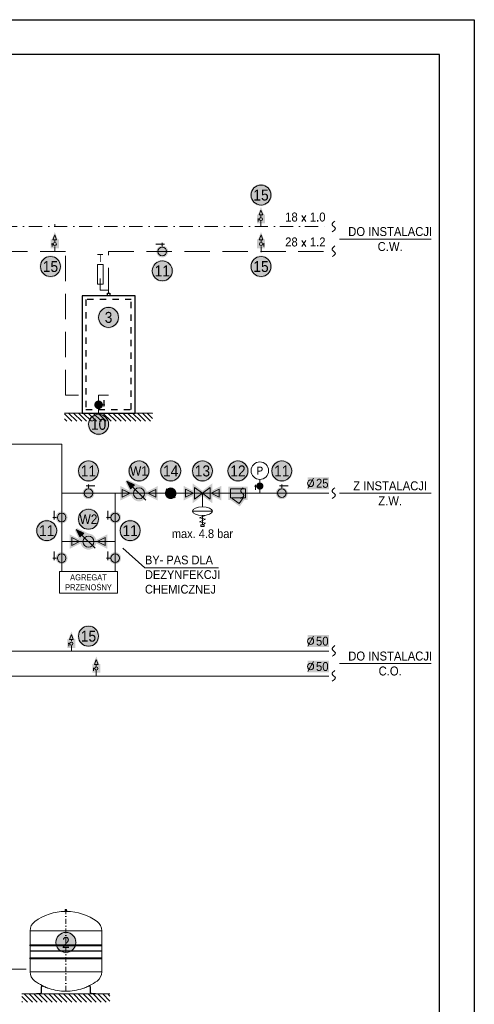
# Model space of a CAD drawing. Header units: millimetres. Extents: x -368 to 3832, y 6398 to 9368.
# Tile 5 of 5: x 2919 to 3832, y 7392 to 9368. Entities that reach past the tile are written whole.
import ezdxf
from ezdxf.enums import TextEntityAlignment as Align
from ezdxf.lldxf.tags import DXFTag

# ---------------------------------------------------------------- set-up
doc = ezdxf.new("R2010")
doc.units = ezdxf.units.MM
for name, pattern in [('_DASHED', [0.564444, 0.282222, -0.282222]), ('DASHDOT', [25.4, 12.7, -6.35, 0, -6.35]), ('DASHEDX2', [38.1, 25.4, -12.7]), ('DOT___DASHED', [0.670378, 0.352778, -0.176389, 0.0001, -0.141111])]:
    doc.linetypes.add(name, pattern=pattern)
for name, color, linetype, lineweight in [('-- CO_nastawy', 11, 'Continuous', 9), ('-- CO_opis', 11, 'Continuous', 0), ('-- CO_rury', 11, 'Continuous', 9)]:
    doc.layers.add(name, color=color, linetype=linetype, lineweight=lineweight)
for name, color, linetype in [('-- RAMKA', 11, 'Continuous'), ('-- urządzenia', 51, 'Continuous'), ('Reflex_252', 252, 'Continuous')]:
    doc.layers.add(name, color=color, linetype=linetype)
doc.styles.add('A', font='arial.ttf', dxfattribs={"width": 0.9})
doc.styles.add('R', font='romans.shx')
doc.linetypes.add('(_LINE', pattern='A,0.5,-0.2,["(",A,S=0.1,R=0,X=-0.05,Y=-0.05],-0.25', length=0.95)
tags = doc.linetypes.add('DASH', pattern=[15, 10, -5]).pattern_tags.tags
tags[6:7] = [DXFTag(74, 4), DXFTag(75, 0), DXFTag(340, '0'), DXFTag(46, 0.0), DXFTag(50, 0.0), DXFTag(44, 0.0), DXFTag(45, 0.0)]
tags[4:5] = [DXFTag(74, 4), DXFTag(75, 0), DXFTag(340, '0'), DXFTag(46, 0.0), DXFTag(50, 0.0), DXFTag(44, 0.0), DXFTag(45, 0.0)]

# ---------------------------------------------------------------- blocks, each defined once
blk = doc.blocks.new('końcówka')
at = {"color": 11, "linetype": 'Continuous', "ltscale": 100}
blk.add_open_spline([(-4.2, 6.8), (-6.6, 5.3), (-11.4, 2.4), (-1.8, -2.3), (-5.8, -5.8), (-7.7, -7.5)], degree=3, knots=[0, 0, 0, 0, 6.182358, 12.604954, 18.629599, 18.629599, 18.629599, 18.629599], dxfattribs=at)
blk = doc.blocks.new('-- NG 80')
at = {"color": 50, "linetype": 'Continuous', "ltscale": 0.5, "extrusion": (0, 1, 0)}
for p, q in [((5.5, 557.3), (-5.5, 557.3)), ((-5.5, 555.8), (-5.5, 557.3)), ((5.5, 555.8), (-5.5, 555.8)), ((-5, 554.5), (-5, 555.8)), ((5, 554.5), (-5, 554.5)), ((-5, 554.5), (-5, 554.5)), ((-4.5, 562.5), (-4.8, 557.3)), ((4.5, 562.5), (-4.5, 562.5)), ((-4, 552), (-4, 554.5)), ((3.4, 563.9), (-3.4, 563.9)), ((1.6, 565), (-1.6, 565)), ((4, 552), (4, 554.5)), ((4.5, 562.5), (4.8, 557.3)), ((5, 554.5), (5, 555.8)), ((5, 554.5), (5, 554.5)), ((5.5, 555.8), (5.5, 557.3)), ((-240, 422), (240, 422)), ((240, 329), (-240, 329)), ((240, 321), (-240, 321)), ((-240, 288), (240, 288)), ((240, 285), (-240, 285)), ((240, 242), (-240, 242)), ((240, 234), (-240, 234)), ((240, 148), (-240, 148))]:
    blk.add_line(p, q, dxfattribs=at)
at = {"color": 50, "linetype": 'DASHDOT', "ltscale": 2.5}
blk.add_line((0, 565), (0, 18), dxfattribs=at)
at = {"color": 0, "extrusion": (0, 1, 0)}
for p, q in [((-240, 329), (-240, 422.2)), ((240, 329), (240, 422.2)), ((-240, 288), (-240, 321)), ((-237, 285), (-240, 288)), ((-240, 242), (-240, 285)), ((237, 285), (240, 288)), ((240, 288), (240, 321)), ((240, 242), (240, 285)), ((-240, 147.8), (-240, 234)), ((240, 147.8), (240, 234))]:
    blk.add_line(p, q, dxfattribs=at)
at = {"color": 50, "linetype": 'Continuous', "ltscale": 0.5}
blk.add_line((240, 181.8), (240, 148.2), dxfattribs=at)
at = {"color": 11, "extrusion": (0, 1, 0)}
for p, q in [((-197.5, 2), (-173.3, 2)), ((-197.5, 0), (-197.5, 2)), ((-172.5, 0), (-197.5, 0)), ((-192.5, 0), (-192.5, 2)), ((-177.5, 0), (-177.5, 2)), ((-165.3, 10), (-165.3, 45.7)), ((-163.2, 10), (-163.2, 45.7)), ((-162.5, 10), (-162.5, 45.7)), ((-113, 35.5), (-112.7, 36.4)), ((113, 35.5), (112.7, 36.4)), ((162.5, 10), (162.5, 45.7)), ((163.2, 10), (163.2, 45.7)), ((165.3, 10), (165.3, 45.7)), ((172.5, 0), (197.5, 0)), ((197.5, 2), (173.3, 2)), ((177.5, 0), (177.5, 2)), ((192.5, 0), (192.5, 2)), ((197.5, 0), (197.5, 2))]:
    blk.add_line(p, q, dxfattribs=at)
at = {"color": 0, "extrusion": (0, 0, -1)}
for centre, radius, start, end in [((0, 198), 354, 53.90051, 89.35258), ((0, 198), 354, 90.64742, 126.09949), ((163.5, 422.2), 76.5, 0, 53.90051), ((-163.5, 422.2), 76.5, 126.09949, 180), ((235.6, 325), 5.5, 330.59965, 29.40035), ((242.5, 329.1), 2.5, 182.04774, 213.76116), ((242.5, 320.9), 2.5, 146.23884, 177.95226), ((-242.5, 329.1), 2.5, 326.23884, 357.95226), ((-242.5, 320.9), 2.5, 2.04774, 33.76116), ((-235.6, 325), 5.5, 150.59965, 209.40035), ((235.6, 238), 5.5, 330.59965, 29.40035), ((242.5, 242.1), 2.5, 182.04774, 213.76116), ((242.5, 233.9), 2.5, 146.23884, 177.95226), ((-242.5, 242.1), 2.5, 326.23884, 357.95226), ((-242.5, 233.9), 2.5, 2.04774, 33.76116), ((-235.6, 238), 5.5, 150.59965, 209.40035), ((163.5, 147.8), 76.5, 306.09949, 0), ((-163.5, 147.8), 76.5, 180, 233.90051), ((0, 372), 354, 296.48883, 306.09949), ((0, 372), 354, 233.90051, 243.51117), ((0, 372), 354, 288.56161, 296.48883), ((0, 372), 354, 270, 288.56161), ((0, 372), 354, 251.43839, 270), ((0, 372), 354, 243.51117, 251.43839)]:
    blk.add_arc(centre, radius, start, end, dxfattribs=at)
at = {"color": 50, "linetype": 'Continuous', "ltscale": 0.5, "extrusion": (0, 0, -1)}
for centre, radius, start, end in [((0, 560.2), 5.07, 27.17918, 44.70241), ((0, 198), 354, 89.35258, 90.64742), ((3.4, 563.6), 0.3, 45.51921, 90), ((0.1, 562.9), 2.59, 21.10312, 52.22262), ((1.6, 564.8), 0.2, 56.53969, 90), ((-1.6, 564.8), 0.2, 90, 123.46031), ((-0.1, 562.9), 2.59, 127.77738, 158.89688), ((-3.4, 563.6), 0.3, 90, 134.48079), ((0, 560.2), 5.07, 135.29759, 152.82082)]:
    blk.add_arc(centre, radius, start, end, dxfattribs=at)
at = {"color": 11}
for centre, radius, start, end in [((-173.3, 10), 8.02, 269.83911, 359.84973), ((-173.3, 10), 10, 269.83982, 359.85318), ((-155.5, 45.7), 7, 67.28448, 180), ((-23.6, 305), 283.2, 242.93479, 248.61518), ((-245, -260.2), 323.9, 65.94602, 68.60779), ((245, -260.2), 323.9, 111.39221, 114.05398), ((23.6, 305), 283.2, 291.38482, 297.06521), ((155.5, 45.7), 7, 0, 112.71552), ((173.3, 10), 10, 180.14682, 270.16018), ((173.3, 10), 8.02, 180.15027, 270.16089)]:
    blk.add_arc(centre, radius, start, end, dxfattribs=at)
at = {"color": 11, "extrusion": (0, 0, -1)}
for centre, radius, start, end in [((172.5, 10), 10, 180, 270), ((155.5, 45.7), 9.76, 0, 75.81202), ((155.5, 45.7), 7.75, 0, 112.71552), ((23.6, 305), 283.9, 288.34812, 297.06521), ((-23.6, 305), 283.9, 242.93479, 251.65188), ((-155.5, 45.7), 7.75, 67.28448, 180), ((-155.5, 45.7), 9.76, 104.18798, 180), ((-172.5, 10), 10, 270, 0)]:
    blk.add_arc(centre, radius, start, end, dxfattribs=at)
at = {"layer": 'Reflex_252', "color": 0, "extrusion": (0, 1, 0)}
for p, q in [((-152.5, 52.8), (-152.5, 52.8)), ((-152.5, 52.8), (-152.5, 52.8)), ((152.5, 52.8), (152.5, 52.8)), ((152.5, 52.8), (152.5, 52.8))]:
    blk.add_line(p, q, dxfattribs=at)
blk = doc.blocks.new('-- fi_średnica_k')
blk.add_hatch(color=251).paths.add_polyline_path([(21.4, 32), (-21.4, 32), (-21.4, 8), (21.4, 8)])
at = {"insert": (-6.8, 20), "char_height": 20, "width": 56.29, "attachment_point": 6, "style": 'R'}
blk.add_mtext('{\\C11;%%C}', dxfattribs=at)
at = {"color": 7, "style": 'A', "width": 0.9, "flags": 12}
blk.add_attdef('SR', text='', height=18, dxfattribs=at).set_placement((8, 20), align=Align.MIDDLE_CENTER)
blk = doc.blocks.new('zawór')
blk.add_hatch(color=251).paths.add_polyline_path([(1, 7.2), (1, 8), (2.6, 8), (2.6, 10), (1, 10), (1, 10.7), (-1, 10.7), (-1, 10), (-7.9, 10), (-7.9, 8), (-1, 8), (-1, 7.2, 14.430703)])
at = {"color": 51, "linetype": 'Continuous'}
blk.add_line((2.6, 9), (-7.9, 9), dxfattribs=at)
at = {"color": 11, "linetype": 'Continuous'}
blk.add_line((0, 6.2), (0, 10.7), dxfattribs=at)
at = {"color": 51, "linetype": 'Continuous'}
blk.add_circle((0, 0), 5.25, dxfattribs=at)
blk = doc.blocks.new('FILTR')
blk.add_hatch(color=251).paths.add_polyline_path([(8.74, 6.02), (-8.74, 6.02), (-8.74, -6.02), (-5.88, -6.02), (-1.66, -12.05), (6.95, -6.02), (8.74, -6.02)])
at = {"color": 51}
blk.add_lwpolyline([(-6.74, 4.02), (6.74, 4.02), (6.74, -4.02), (-6.74, -4.02)], close=True, dxfattribs=at)
at = {"color": 11}
blk.add_lwpolyline([(4.97, -4.02), (5.42, -4.66), (-1.17, -9.27), (-4.84, -4.02)], dxfattribs=at)
blk = doc.blocks.new('-- NR_22')
h = blk.add_hatch(color=251)
edge = h.paths.add_edge_path()
edge.add_arc((0, 30), 22, 0, 360)
at = {"color": 50}
blk.add_circle((0, 30), 20, dxfattribs=at)
at = {"style": 'A', "width": 0.9, "flags": 12}
blk.add_attdef('22', text='', height=22, dxfattribs=at).set_placement((0, 30, 0.1), align=Align.MIDDLE_CENTER)
blk = doc.blocks.new('redukcja')
h = blk.add_hatch(color=251)
h.paths.add_polyline_path([(-2, 7.35), (-2, -7.24), (12.44, -0.02)])
h.paths.add_polyline_path([(0, 4), (8, 0), (0, -4)], flags=0)
h.paths.add_polyline_path([(0, -4), (8, 0), (0, 4)], flags=16)
at = {"color": 51}
for p, q in [((0, 4), (0, -4)), ((8, 0), (0, 4)), ((8, 0), (0, -4))]:
    blk.add_line(p, q, dxfattribs=at)
blk = doc.blocks.new('++ REDUKTOR CIđCNIENIA')
h = blk.add_hatch(color=251)
h.paths.add_polyline_path([(-9.8, 12.4), (-19.6, 19.8), (-19.6, -19.8), (0, -5), (19.6, -19.8), (19.6, 19.8), (0, 5)])
h.paths.add_polyline_path([(19.6, 19.8), (19.5, 19.7)], flags=16)
h.paths.add_polyline_path([(19.6, 19.8), (19.5, 19.7)], flags=17)
at = {"layer": '-- CO_rury', "color": 51, "linetype": 'Continuous'}
for p, q in [((-15.6, 11.7), (0, 0)), ((-15.6, 11.7), (-15.6, -11.7)), ((0, 0), (-15.6, -11.7)), ((15.6, 11.7), (0, 0)), ((0, 0), (15.6, -11.7)), ((15.6, 11.7), (15.6, -11.7))]:
    blk.add_line(p, q, dxfattribs=at)
at = {"layer": '-- CO_rury'}
blk.add_line((0, 0), (0, -27.1), dxfattribs=at)
at = {"layer": '-- CO_rury', "color": 11, "linetype": 'Continuous'}
for p, q in [((-20, -35.8), (20, -35.8)), ((5.7, -44.3), (-6.2, -49.6)), ((-6.2, -49.6), (6.2, -52.1)), ((-6.2, -57.4), (6.2, -52.1)), ((-6.2, -57.4), (6.2, -59.8)), ((0, -44.4), (0, -63.2)), ((0, -63.2), (6.2, -59.7))]:
    blk.add_line(p, q, dxfattribs=at)
blk.add_lwpolyline([(3.5, -63.2), (-3.5, -63.2), (-3.5, -66.6), (3.5, -66.6)], close=True, dxfattribs=at)
at = {"layer": '-- CO_rury', "color": 51, "linetype": 'Continuous', "extrusion": (0, 0, -1)}
blk.add_ellipse((0, -35.8), major_axis=(-20, 0), ratio=0.430644, dxfattribs=at)
at = {"layer": '-- CO_rury', "linetype": 'Continuous', "yscale": 2, "zscale": 2}
for p, xscale in [((-33.7, 0.1), 2), ((33.7, 0.1), -2)]:
    blk.add_blockref('redukcja', p, dxfattribs=dict(at, xscale=xscale))
blk = doc.blocks.new('ZAWÓR ZWROTNY')
h = blk.add_hatch(color=251)
edge = h.paths.add_edge_path()
edge.add_arc((0, 0), 7.06, 0, 360)
at = {"ltscale": 0.5}
h = blk.add_hatch(dxfattribs=at)
h.set_pattern_fill('ANSI31', color=11, scale=1.32, angle=90, style=0)
h.set_pattern_definition([(135, (631.14641, -2839.21251), (-0.116672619, -0.116672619), [])])
h.paths.add_polyline_path([(0, 4, 0.198912), (-2.9, 2.9), (2.9, -2.9, 0.668179)])
at = {"color": 51, "linetype": 'ByBlock'}
blk.add_line((5.5, -5.6), (-5.4, 5.7), dxfattribs=at)
at = {"color": 51, "linetype": 'Continuous'}
blk.add_circle((0, 0), 5.06, dxfattribs=at)
blk = doc.blocks.new('WODOMIERZ')
h = blk.add_hatch(color=251)
h.paths.add_polyline_path([(16.6, 13.9), (13.9, 16.6), (-0.6, 9.7, -0.432721), (9.7, 0, -0.015695), (9.7, -0.6)])
h.paths.add_polyline_path([(-9.7, 0, 1), (9.7, 0, 1)])
h = blk.add_hatch()
h.set_pattern_fill('ANSI31', color=50, scale=0.12, angle=822.7078, style=0)
h.set_pattern_definition([(24.828524, (-2146.0964, -656.59452), (-0.159983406, 0.34578362), [])])
h.paths.add_polyline_path([(14.8, 14.8), (5.7, 10.4), (10.4, 5.7)])
at = {"color": 11}
for p, q in [((14.8, 14.8), (5.7, 10.4)), ((10.4, 5.7), (14.8, 14.8)), ((-8.1, -8.1), (8.1, 8.1)), ((5.7, 10.4), (10.4, 5.7))]:
    blk.add_line(p, q, dxfattribs=at)
at = {"color": 51}
blk.add_circle((0, 0), 6.67, dxfattribs=at)
blk = doc.blocks.new('-- WODOMIERZ')
at = {"layer": '-- CO_rury', "linetype": 'Continuous', "yscale": 2, "zscale": 2}
for p, xscale in [((-33.7, 0.1), 2), ((33.7, 0.1), -2)]:
    blk.add_blockref('redukcja', p, dxfattribs=dict(at, xscale=xscale))
at = {"linetype": 'Continuous', "lineweight": 0, "xscale": 1.65, "yscale": 1.65, "rotation": 90}
blk.add_blockref('WODOMIERZ', (0, 0), dxfattribs=at)
blk = doc.blocks.new('-- CZUJNIK TEMP._2')
at = {"layer": '-- CO_rury', "color": 51}
blk.add_line((0, 0), (0, 18.5), dxfattribs=at)
at = {"layer": '-- CO_rury', "color": 11, "linetype": 'Continuous'}
blk.add_circle((0, 36.1), 17.6, dxfattribs=at)
at = {"color": 7, "style": 'A', "width": 0.9, "flags": 12}
blk.add_attdef('OZN', text='', height=16, dxfattribs=at).set_placement((0, 36.1), align=Align.MIDDLE_CENTER)
blk = doc.blocks.new('-- zawór_11')
blk.add_hatch(color=251).paths.add_polyline_path([(1, 7.2), (1, 8), (2.6, 8), (2.6, 10), (1, 10), (1, 10.7), (-1, 10.7), (-1, 10), (-7.9, 10), (-7.9, 8), (-1, 8), (-1, 7.2, 14.430703)])
at = {"color": 11, "linetype": 'Continuous'}
blk.add_line((2.6, 9), (-7.9, 9), dxfattribs=at)
at = {"color": 50, "linetype": 'Continuous'}
blk.add_line((0, 6.2), (0, 10.7), dxfattribs=at)
at = {"color": 11, "linetype": 'Continuous'}
blk.add_circle((0, 0), 5.25, dxfattribs=at)
blk = doc.blocks.new('-- NR_W1')
h = blk.add_hatch(color=251)
edge = h.paths.add_edge_path()
edge.add_arc((0, 30), 22, 0, 360)
at = {"color": 50}
blk.add_circle((0, 30), 20, dxfattribs=at)
at = {"style": 'A', "width": 0.9, "flags": 12}
blk.add_attdef('22', text='', height=19, dxfattribs=at).set_placement((0, 30, 0.1), align=Align.MIDDLE_CENTER)
blk = doc.blocks.new('A$C4B4B19B7')
h = blk.add_hatch()
h.set_pattern_fill('ANSI31', color=50, scale=4.4, style=0)
h.set_pattern_definition([(135, (7205.81, -6477.242), (9.878282, 9.878282), [])])
h.paths.add_polyline_path([(177, -33), (177, 0), (-177, 0), (-177, -33)])
at = {"color": 51}
blk.add_line((177, 0), (-177, 0), dxfattribs=at)
blk = doc.blocks.new('odpowietrznik autom.')
blk.add_hatch(color=251).paths.add_polyline_path([(3.9, 12.8), (5.5, 12.8), (5.5, 1), (-5.5, 1), (-5.5, 12.8), (-3.9, 12.8), (0, 23)])
at = {"color": 11}
blk.add_line((-2.5, 6.7), (-4.3, 6.7), dxfattribs=at)
at = {"color": 51}
for p, q in [((-3.6, 7.7), (-3.6, 3.5)), ((0, 12.3), (0, 9.8)), ((0, 3.6), (0, 0))]:
    blk.add_line(p, q, dxfattribs=at)
at = {"color": 11}
blk.add_lwpolyline([(0, 18.9), (-2.5, 12.3), (2.5, 12.3)], close=True, dxfattribs=at)
at = {"color": 51}
blk.add_ellipse((0, 6.7), major_axis=(1.48, 1.48), ratio=1, start_param=0.785398, end_param=7.068583, dxfattribs=at)
blk = doc.blocks.new('A$C64AF1EC1')
at = {"layer": '-- CO_nastawy', "ltscale": 0.5}
blk.add_blockref('odpowietrznik autom.', (0, 0), dxfattribs=at)
blk = doc.blocks.new('*U5')
at = {"layer": '-- RAMKA', "color": 50}
blk.add_lwpolyline([(0, 2970), (4200, 2970), (4200, 0), (0, 0)], close=True, dxfattribs=at)
at = {"layer": '-- RAMKA', "color": 11}
blk.add_lwpolyline([(300, 69.4), (4130, 69.4), (4130, 2900), (300, 2900)], close=True, dxfattribs=at)
blk = doc.blocks.new('-- TERMOMETR')
at = {"layer": '-- CO_rury', "color": 51}
blk.add_line((0, 0), (0, 23.8), dxfattribs=at)
at = {"layer": '-- CO_rury', "color": 11, "linetype": 'Continuous'}
blk.add_lwpolyline([(-5.5, 51.8), (5.5, 51.8), (5.5, 12.2), (-5.5, 12.2)], close=True, dxfattribs=at)
at = {"color": 7, "style": 'A', "width": 0.9, "flags": 12}
blk.add_attdef('OZN', text='', height=16, dxfattribs=at).set_placement((0, 51.8), align=Align.BOTTOM_CENTER)
blk = doc.blocks.new('-- JOULE TCPMVD-400')
blk.add_lwpolyline([(-35.5, 0), (35.5, 0), (35.5, 157), (-35.5, 157)], close=True)
at = {"color": 50, "linetype": '_DASHED', "ltscale": 30}
blk.add_lwpolyline([(-30.5, 5), (30.5, 5), (30.5, 152), (-30.5, 152)], close=True, dxfattribs=at)
blk = doc.blocks.new('*U620')
blk.add_blockref('-- JOULE TCPMVD-400', (0, 0))

msp = doc.modelspace()

# ---------------------------------------------------------------- linework, layer by layer
at = {"layer": '-- CO_opis', "color": 11}
for p, q in [((3561.2, 8927.5), (3745.3, 8927.5)), ((3561.2, 8417.5), (3745.3, 8417.5)), ((3561.2, 8075.8), (3745.3, 8075.8))]:
    msp.add_line(p, q, dxfattribs=at)
at = {"layer": '-- CO_opis'}
msp.add_lwpolyline([(3318.5, 8268), (3170.9, 8268), (3126.2, 8307.2)], dxfattribs=at)
at = {"layer": '-- CO_rury', "color": 51, "linetype": 'DOT___DASHED', "ltscale": 75}
for p, q in [((2989.9, 8957.5), (2989.9, 8952.5)), ((3403.8, 8957.5), (3403.8, 8952.5))]:
    msp.add_line(p, q, dxfattribs=at)
at = {"layer": '-- CO_rury', "color": 91, "linetype": 'DASHEDX2', "ltscale": 30}
for p, q in [((2989.9, 8909), (2989.9, 8902.5)), ((3403.9, 8907.5), (3403.9, 8901))]:
    msp.add_line(p, q, dxfattribs=at)
at = {"layer": '-- CO_rury', "color": 51}
for p, q in [((3081.3, 8824.9), (3097.8, 8824.9)), ((3401.6, 8432), (3401.6, 8417.5))]:
    msp.add_line(p, q, dxfattribs=at)
at = {"layer": '-- CO_rury', "color": 11}
for p in [(3077.8, 8575.7), (3097.8, 8614.4)]:
    msp.add_line(p, (3077.8, 8614.4), dxfattribs=at)
at = {"layer": '-- CO_rury', "linetype": '(_LINE', "ltscale": 40}
for p, q in [((3003.7, 8320.5), (3003.7, 8260.5)), ((3111.2, 8320.5), (3111.2, 8260.5))]:
    msp.add_line(p, q, dxfattribs=at)
at = {"layer": '-- CO_rury', "color": 171, "linetype": 'Continuous', "ltscale": 100}
for p, q in [((3023.2, 8105.8), (3023.2, 8100.8)), ((3073.2, 8055.8), (3073.2, 8050.8))]:
    msp.add_line(p, q, dxfattribs=at)
at = {"layer": '-- CO_rury', "color": 51, "linetype": 'DOT___DASHED', "ltscale": 75}
msp.add_lwpolyline([(2691.2, 8737.6), (2837.3, 8737.6), (2837.3, 8952.5), (3540.3, 8952.5)], dxfattribs=at)
at = {"layer": '-- CO_rury', "color": 91, "linetype": 'DASHEDX2', "ltscale": 2}
for points in [[(3037.8, 8614.4), (3011.2, 8614.4), (3011.2, 8902.5), (2887.3, 8902.5), (2887.3, 8664.9), (2691.2, 8664.9)], [(3097.8, 8818.8), (3097.8, 8902.5), (3540.3, 8902.5)]]:
    msp.add_lwpolyline(points, dxfattribs=at)
at = {"layer": '-- CO_rury', "linetype": '(_LINE', "ltscale": 40}
for points in [[(2691.2, 8516.2), (3003.7, 8516.2), (3003.7, 8417.5), (3540.3, 8417.5)], [(3003.7, 8417.5), (3003.7, 8320.5), (3111.2, 8320.5), (3111.2, 8417.5)]]:
    msp.add_lwpolyline(points, dxfattribs=at)
at = {"layer": '-- CO_rury', "color": 11, "linetype": 'Continuous', "ltscale": 40}
msp.add_lwpolyline([(2999.2, 8217), (3115.8, 8217), (3115.8, 8260.5), (2999.2, 8260.5)], close=True, dxfattribs=at)
at = {"layer": '-- CO_rury', "color": 131, "linetype": 'Continuous', "ltscale": 100}
msp.add_lwpolyline([(2691.2, 8002.1), (2837.3, 8002.1), (2837.3, 8100.8), (3540.3, 8100.8)], dxfattribs=at)
at = {"layer": '-- CO_rury', "color": 131, "linetype": 'DASH', "ltscale": 4}
msp.add_lwpolyline([(2691.2, 7853.4), (2887.3, 7853.4), (2887.3, 8050.8), (3540.3, 8050.8)], dxfattribs=at)
at = {"layer": '-- CO_rury', "color": 91, "linetype": 'DASH', "ltscale": 40}
msp.add_lwpolyline([(2932.7, 7462.5), (2837.3, 7462.5), (2837.3, 7719.4), (2752.3, 7719.4), (2752.3, 7719.4), (2691.2, 7719.4)], dxfattribs=at)
at = {"layer": '-- urządzenia', "color": 50}
msp.add_lwpolyline([(3100.3, 8813.9), (3095.4, 8813.9), (3095.4, 8818.8), (3100.3, 8818.8)], close=True, dxfattribs=at)

# ---------------------------------------------------------------- block references
at = {"layer": '-- CO_opis'}
ref = msp.add_blockref('-- NR_22', (3403.9, 8985.9), dxfattribs=dict(at, zscale=0.001))
ref.add_attrib('22', '15', dxfattribs={"layer": '0', "height": 22, "style": 'A', "width": 0.9}).set_placement((3403.9, 9015.9, 0), align=Align.MIDDLE_CENTER)
ref = msp.add_blockref('-- NR_22', (2981.2, 8842.5), dxfattribs=dict(at, zscale=0.001))
ref.add_attrib('22', '15', dxfattribs={"layer": '0', "height": 22, "style": 'A', "width": 0.9}).set_placement((2981.2, 8872.5, 0), align=Align.MIDDLE_CENTER)
ref = msp.add_blockref('-- NR_22', (3403.9, 8842.5), dxfattribs=dict(at, zscale=0.001))
ref.add_attrib('22', '15', dxfattribs={"layer": '0', "height": 22, "style": 'A', "width": 0.9}).set_placement((3403.9, 8872.5, 0), align=Align.MIDDLE_CENTER)
ref = msp.add_blockref('-- NR_22', (3205.7, 8833.7), dxfattribs=dict(at, zscale=0.001))
ref.add_attrib('22', '11', dxfattribs={"layer": '0', "height": 22, "style": 'A', "width": 0.9}).set_placement((3205.7, 8863.7, 0), align=Align.MIDDLE_CENTER)
ref = msp.add_blockref('-- NR_22', (3097.8, 8740.4), dxfattribs=dict(at, zscale=0.001))
ref.add_attrib('22', '3', dxfattribs={"layer": '0', "height": 22, "style": 'A', "width": 0.9}).set_placement((3097.8, 8770.4, 0), align=Align.MIDDLE_CENTER)
ref = msp.add_blockref('-- NR_22', (3077.8, 8525.9), dxfattribs=dict(at, zscale=0.001))
ref.add_attrib('22', '10', dxfattribs={"layer": '0', "height": 22, "style": 'A', "width": 0.9}).set_placement((3077.8, 8555.9, 0), align=Align.MIDDLE_CENTER)
ref = msp.add_blockref('-- NR_22', (3057.5, 8432.3), dxfattribs=dict(at, zscale=0.001))
ref.add_attrib('22', '11', dxfattribs={"layer": '0', "height": 22, "style": 'A', "width": 0.9}).set_placement((3057.5, 8462.3, 0), align=Align.MIDDLE_CENTER)
ref = msp.add_blockref('-- NR_W1', (3159, 8432.3), dxfattribs=dict(at, zscale=0.001))
ref.add_attrib('22', 'W1', dxfattribs={"layer": '0', "height": 19, "style": 'A', "width": 0.9}).set_placement((3159, 8462.3, 0), align=Align.MIDDLE_CENTER)
ref = msp.add_blockref('-- NR_22', (3222.6, 8432.3), dxfattribs=dict(at, zscale=0.001))
ref.add_attrib('22', '14', dxfattribs={"layer": '0', "height": 22, "style": 'A', "width": 0.9}).set_placement((3222.6, 8462.3, 0), align=Align.MIDDLE_CENTER)
ref = msp.add_blockref('-- NR_22', (3286.3, 8432.3), dxfattribs=dict(at, zscale=0.001))
ref.add_attrib('22', '13', dxfattribs={"layer": '0', "height": 22, "style": 'A', "width": 0.9}).set_placement((3286.3, 8462.3, 0), align=Align.MIDDLE_CENTER)
ref = msp.add_blockref('-- NR_22', (3357.6, 8432.3), dxfattribs=dict(at, zscale=0.001))
ref.add_attrib('22', '12', dxfattribs={"layer": '0', "height": 22, "style": 'A', "width": 0.9}).set_placement((3357.6, 8462.3, 0), align=Align.MIDDLE_CENTER)
ref = msp.add_blockref('-- NR_22', (3445.6, 8432.3), dxfattribs=dict(at, zscale=0.001))
ref.add_attrib('22', '11', dxfattribs={"layer": '0', "height": 22, "style": 'A', "width": 0.9}).set_placement((3445.6, 8462.3, 0), align=Align.MIDDLE_CENTER)
at = {"layer": '-- CO_opis', "lineweight": 0}
ref = msp.add_blockref('-- fi_średnica_k', (3518.9, 8417.5), dxfattribs=dict(at, zscale=0.001))
ref.add_attrib('SR', '25', dxfattribs={"layer": '0', "color": 7, "height": 18, "style": 'A', "width": 0.9}).set_placement((3526.9, 8437.5), align=Align.MIDDLE_CENTER)
at = {"layer": '-- CO_opis'}
ref = msp.add_blockref('-- NR_W1', (3057.5, 8335.5), dxfattribs=dict(at, zscale=0.001))
ref.add_attrib('22', 'W2', dxfattribs={"layer": '0', "height": 19, "style": 'A', "width": 0.9}).set_placement((3057.5, 8365.5, 0), align=Align.MIDDLE_CENTER)
ref = msp.add_blockref('-- NR_22', (2973.7, 8312.5), dxfattribs=dict(at, zscale=0.001))
ref.add_attrib('22', '11', dxfattribs={"layer": '0', "height": 22, "style": 'A', "width": 0.9}).set_placement((2973.7, 8342.5, 0), align=Align.MIDDLE_CENTER)
ref = msp.add_blockref('-- NR_22', (3141.2, 8312.5), dxfattribs=dict(at, zscale=0.001))
ref.add_attrib('22', '11', dxfattribs={"layer": '0', "height": 22, "style": 'A', "width": 0.9}).set_placement((3141.2, 8342.5, 0), align=Align.MIDDLE_CENTER)
ref = msp.add_blockref('-- NR_22', (3057.5, 8100.8), dxfattribs=dict(at, zscale=0.001))
ref.add_attrib('22', '15', dxfattribs={"layer": '0', "height": 22, "style": 'A', "width": 0.9}).set_placement((3057.5, 8130.8, 0), align=Align.MIDDLE_CENTER)
at = {"layer": '-- CO_opis', "lineweight": 0}
ref = msp.add_blockref('-- fi_średnica_k', (3518.9, 8100.8), dxfattribs=dict(at, zscale=0.001))
ref.add_attrib('SR', '50', dxfattribs={"layer": '0', "color": 7, "height": 18, "style": 'A', "width": 0.9}).set_placement((3526.9, 8120.8), align=Align.MIDDLE_CENTER)
ref = msp.add_blockref('-- fi_średnica_k', (3518.9, 8049.9), dxfattribs=dict(at, zscale=0.001))
ref.add_attrib('SR', '50', dxfattribs={"layer": '0', "color": 7, "height": 18, "style": 'A', "width": 0.9}).set_placement((3526.9, 8069.9), align=Align.MIDDLE_CENTER)
at = {"layer": '-- CO_opis'}
ref = msp.add_blockref('-- NR_22', (3012.2, 7486.3), dxfattribs=dict(at, zscale=0.001))
ref.add_attrib('22', '2', dxfattribs={"layer": '0', "height": 22, "style": 'A', "width": 0.9}).set_placement((3012.2, 7516.3, 0), align=Align.MIDDLE_CENTER)
at = {"layer": '-- CO_rury', "color": 131, "ltscale": 0.5, "yscale": 1.5}
for p, xscale in [((3403.8, 8957.5), 1.5), ((2989.9, 8907.5), 1.5), ((3403.9, 8907.5), -1.5), ((3023.2, 8105.8), 1.5), ((3073.2, 8055.8), 1.5)]:
    msp.add_blockref('A$C64AF1EC1', p, dxfattribs=dict(at, xscale=xscale))
at = {"layer": '-- CO_rury', "color": 51, "xscale": 1.5, "yscale": 1.5, "zscale": 0.001, "rotation": 180}
for p in [(3540.3, 8952.5), (3540.3, 8902.5), (3356.6, 8417.5), (3540.3, 8417.5), (3540.3, 8100.8), (3540.3, 8050.8)]:
    msp.add_blockref('końcówka', p, dxfattribs=at)
at = {"layer": '-- CO_rury', "color": 131, "linetype": 'Continuous', "ltscale": 100}
for name, p, xscale, yscale, zscale in [('zawór', (3205.7, 8902.5), 1.650000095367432, 1.649999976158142, 1.1), ('zawór', (3057.5, 8417.5), -1.650000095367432, 1.649999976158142, 1.1), ('FILTR', (3357.6, 8417.5), -2.200000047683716, 2.200000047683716, 2.2), ('zawór', (3445.6, 8417.5), -1.650000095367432, 1.649999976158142, 1.1)]:
    msp.add_blockref(name, p, dxfattribs=dict(at, xscale=xscale, yscale=yscale, zscale=zscale))
at = {"layer": '-- CO_rury', "color": 171, "linetype": 'Continuous', "ltscale": 100}
ref = msp.add_blockref('-- TERMOMETR', (3081.3, 8824.9), dxfattribs=at)
ref.add_attrib('OZN', 'T', dxfattribs={"layer": '0', "color": 7, "height": 16, "style": 'A', "width": 0.9}).set_placement((3081.3, 8876.6), align=Align.BOTTOM_CENTER)
at = {"layer": '-- CO_rury', "linetype": 'Continuous', "lineweight": 0}
for name, p, xscale, yscale, rotation in [('-- zawór_11', (3077.8, 8595), 1.2, 1.2, 270), ('ZAWÓR ZWROTNY', (3222.6, 8417.5), 1.65, 1.65, 180)]:
    msp.add_blockref(name, p, dxfattribs=dict(at, xscale=xscale, yscale=yscale, rotation=rotation))
at = {"layer": '-- CO_rury', "color": 91, "linetype": 'DASHEDX2', "ltscale": 30}
for name, p, xscale, yscale in [('A$C4B4B19B7', (3097.8, 8578.4), 0.5, 0.5), ('-- NG 80', (3012.2, 7413), -0.3, 0.3), ('A$C4B4B19B7', (3012.2, 7413), 0.5, 0.5)]:
    msp.add_blockref(name, p, dxfattribs=dict(at, xscale=xscale, yscale=yscale))
at = {"layer": '-- CO_rury', "color": 171, "linetype": 'Continuous', "ltscale": 100}
ref = msp.add_blockref('-- CZUJNIK TEMP._2', (3401.6, 8426.7), dxfattribs=at)
ref.add_attrib('OZN', 'P', dxfattribs={"layer": '0', "color": 7, "height": 16, "style": 'A', "width": 0.9}).set_placement((3401.6, 8462.9), align=Align.MIDDLE_CENTER)
at = {"layer": '-- CO_rury', "linetype": 'Continuous', "lineweight": 0}
for name, p in [('-- WODOMIERZ', (3159, 8417.3)), ('++ REDUKTOR CIđCNIENIA', (3286.3, 8417.5)), ('-- WODOMIERZ', (3057.5, 8320.4))]:
    msp.add_blockref(name, p, dxfattribs=at)
at = {"layer": '-- CO_rury', "linetype": 'Continuous', "lineweight": 0, "rotation": 90}
msp.add_blockref('-- zawór_11', (3401.6, 8432), dxfattribs=at)
at = {"layer": '-- CO_rury', "color": 131, "linetype": 'Continuous', "ltscale": 100, "xscale": -1.650000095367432, "yscale": 1.649999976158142, "zscale": 1.1, "rotation": 90}
for p in [(3003.7, 8369), (3111.2, 8369), (3003.7, 8287.4), (3111.2, 8287.4)]:
    msp.add_blockref('zawór', p, dxfattribs=at)
at = {"layer": '-- RAMKA', "linetype": 'Continuous', "lineweight": 0}
msp.add_blockref('*U5', (-367.9, 6397.7), dxfattribs=at)
at = {"layer": '-- urządzenia', "xscale": 1.5, "yscale": 1.5}
msp.add_blockref('*U620', (3097.8, 8578.4), dxfattribs=at)

# ---------------------------------------------------------------- texts
at = {"layer": '-- CO_opis', "style": 'A'}
for s, insert, char_height, attachment_point in [('DO INSTALACJI\\PC.W.', (3663.2, 8927.5), 18, 5), ('Z INSTALACJI\\PZ.W.', (3663.2, 8417.5), 18, 5), ('max. 4.8 bar', (3286.3, 8336.3), 17.6, 5), ('BY- PAS DLA \\PDEZYNFEKCJI\\PCHEMICZNEJ', (3170.9, 8254.2), 17.6, 4), ('DO INSTALACJI\\PC.O.', (3663.2, 8075.8), 18, 5)]:
    msp.add_mtext(s, dxfattribs=dict(at, insert=insert, char_height=char_height, attachment_point=attachment_point))
at = {"layer": '-- CO_rury', "color": 11, "linetype": 'Continuous', "ltscale": 40, "insert": (3057.5, 8238.7), "char_height": 12, "attachment_point": 5, "style": 'A'}
msp.add_mtext('AGREGAT \\PPRZENOŚNY', dxfattribs=at)

# ---------------------------------------------------------------- next in the draw order: texts
at = {"layer": '-- CO_opis', "insert": (3492.9, 8962.5), "char_height": 18, "attachment_point": 8, "style": 'A', "bg_fill": 3, "box_fill_scale": 1.5, "bg_fill_color": 256, "bg_fill_transparency": 0}
msp.add_mtext('18 {\\Fromans|c0;x} 1.0', dxfattribs=at)

# ---------------------------------------------------------------- next in the draw order: texts
at = {"layer": '-- CO_opis', "insert": (3492.9, 8912.5), "char_height": 18, "attachment_point": 8, "style": 'A', "bg_fill": 3, "box_fill_scale": 1.5, "bg_fill_color": 256, "bg_fill_transparency": 0}
msp.add_mtext('28 {\\Fromans|c0;x} 1.2', dxfattribs=at)

doc.saveas('drawing.dxf')
